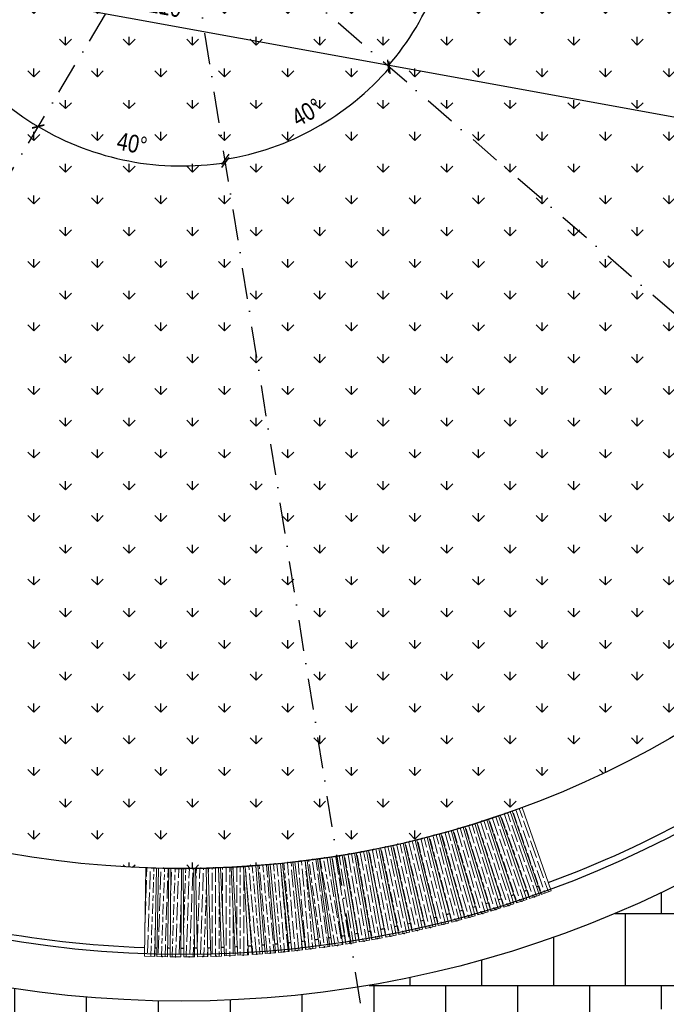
# Model space of a CAD drawing. Header units: millimetres. Extents: x 4078 to 6827, y 2233 to 4193.
# Tile 3 of 16: x 4859 to 5225, y 2834 to 3391. Entities that reach past the tile are written whole.
import ezdxf

# ---------------------------------------------------------------- set-up
doc = ezdxf.new("R2010")
doc.units = ezdxf.units.MM
doc.linetypes.add('Kropki i Kreski', pattern=[670.277762, 352.777767, -176.388884, 0, -141.111112])
doc.layers.add('OTK_L_2_Nr_Pióra__7', color=7, linetype='Continuous', lineweight=18)
doc.styles.add('Arial CE', font='arial.ttf', dxfattribs={"width": 0.8})
doc.dimstyles.new('Kon 50', dxfattribs={"dimscale": 5, "dimtxt": 2, "dimasz": 1, "dimexe": 1, "dimexo": 1, "dimgap": 1, "dimtad": 1, "dimdec": 0, "dimzin": 0, "dimtxsty": 'Arial CE', "dimblk": 'OBLIQUE', "dimcen": 0.09, "dimadec": 0, "dimazin": 0, "dimtfac": 1, "dimtdec": 0, "dimtofl": 0, "dimtmove": 0, "dimatfit": 3, "dimldrblk": 'OBLIQUE', "dimfxl": 0, "dimtolj": 1, "dimtzin": 0, "dimarcsym": 0})
pattern_1 = [(99.84705, (1713.494, 8826.85), (5.911607, 1.026112), [10, -2]), (99.84705, (1715.8066, 8825.2214), (5.911607, 1.026112), [6, -1.5, 3, -1.5]), (99.84705, (1718.29, 8822.6076), (5.911607, 1.026112), [10, -2])]
pattern_2 = [(95, (10748.0685, 7991.41), (5.977168, 0.5229345), [10, -2]), (95, (10750.235, 7989.5916), (5.977168, 0.5229345), [6, -1.5, 3, -1.5]), (95, (10752.489, 7986.7774), (5.977168, 0.5229345), [10, -2])]
pattern_3 = [(90, (10748.0685, 7991.41), (6, -4e-15), [10, -2]), (90, (10750.0685, 7989.41), (6, -4e-15), [6, -1.5, 3, -1.5]), (90, (10752.0685, 7986.41), (6, -4e-15), [10, -2])]
pattern_4 = [(88, (10748.0685, 7991.41), (5.996345, -0.209397), [10, -2]), (88, (10749.9974, 7989.341), (5.996345, -0.209397), [6, -1.5, 3, -1.5]), (88, (10751.8915, 7986.273), (5.996345, -0.209397), [10, -2])]

# ---------------------------------------------------------------- blocks, each defined once
blk = doc.blocks.new('_Oblique')
at = {"color": 0, "linetype": 'ByBlock', "lineweight": -2}
blk.add_line((-0.5, -0.5), (0.5, 0.5), dxfattribs=at)
blk = doc.blocks.new('*D3')
at = {"color": 0, "lineweight": -2}
for p, q in [((4393.4, 3503.23), (4389.82, 3483.56)), ((4390.71, 3488.47), (5482.76, 3290.02)), ((5485.44, 3304.78), (5481.86, 3285.1))]:
    blk.add_line(p, q, dxfattribs=at)
at = {"layer": 'Defpoints', "color": 0}
for p in [(4404.65, 3565.16), (5497.68, 3372.16), (5482.76, 3290.02)]:
    blk.add_point(p, dxfattribs=at)
at = {"color": 0, "lineweight": -2, "xscale": 5, "yscale": 5, "zscale": 5}
for p, rotation in [((4390.71, 3488.47), 169.7000486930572), ((5482.76, 3290.02), 349.7000486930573)]:
    blk.add_blockref('_Oblique', p, dxfattribs=dict(at, rotation=rotation))
at = {"color": 0, "insert": (4938.54, 3399.19), "char_height": 10, "attachment_point": 5, "rotation": 349.7, "style": 'Arial CE'}
blk.add_mtext('\\A1;1110', dxfattribs=at)
blk = doc.blocks.new('*D19')
at = {"color": 0, "lineweight": -2}
blk.add_arc((4950.7, 3465.93), 154.62, 319.1228, 359.1218, dxfattribs=at)
at = {"layer": 'Defpoints', "color": 0}
for p in [(4950.66, 3465.93), (4950.71, 3465.92), (5690.62, 3454.59), (5087.79, 3394.43), (5510.23, 2981.63)]:
    blk.add_point(p, dxfattribs=at)
at = {"color": 0, "lineweight": -2, "xscale": 5, "yscale": 5, "zscale": 5}
for p, rotation in [((5105.3, 3463.56), 89.12184090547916), ((5067.61, 3364.74), 229.1227659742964)]:
    blk.add_blockref('_Oblique', p, dxfattribs=dict(at, rotation=rotation))
at = {"color": 0, "insert": (5085.72, 3414.43), "char_height": 10, "attachment_point": 5, "rotation": 69.1223, "style": 'Arial CE'}
blk.add_mtext('\\A1;40°', dxfattribs=at)
blk = doc.blocks.new('*D21')
at = {"color": 0, "lineweight": -2}
blk.add_arc((4950.69, 3465.94), 158.37, 159.124, 199.1252, dxfattribs=at)
at = {"layer": 'Defpoints', "color": 0}
for p in [(4259.29, 3729.63), (4793.69, 3486.73), (4950.66, 3465.93), (4950.72, 3465.93), (4251.54, 3223.49)]:
    blk.add_point(p, dxfattribs=at)
at = {"color": 0, "lineweight": -2, "xscale": 5, "yscale": 5, "zscale": 5}
for p, rotation in [((4802.71, 3522.37), 69.12401022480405), ((4801.06, 3414.05), 289.1252314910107)]:
    blk.add_blockref('_Oblique', p, dxfattribs=dict(at, rotation=rotation))
at = {"color": 0, "insert": (4782.23, 3468.51), "char_height": 10, "attachment_point": 5, "rotation": 89.1246, "style": 'Arial CE'}
blk.add_mtext('\\A1;40°', dxfattribs=at)
blk = doc.blocks.new('*D22')
at = {"color": 0, "lineweight": -2}
blk.add_arc((4950.75, 3465.96), 157.82, 199.1252, 239.1209, dxfattribs=at)
at = {"layer": 'Defpoints', "color": 0}
for p in [(4950.66, 3465.93), (4950.72, 3465.91), (4817.59, 3381.27), (4251.54, 3223.49), (4570.93, 2830.8)]:
    blk.add_point(p, dxfattribs=at)
at = {"color": 0, "lineweight": -2, "xscale": 5, "yscale": 5, "zscale": 5}
for p, rotation in [((4801.65, 3414.26), 109.1252314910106), ((4869.76, 3330.52), 329.1208565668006)]:
    blk.add_blockref('_Oblique', p, dxfattribs=dict(at, rotation=rotation))
at = {"color": 0, "insert": (4836.16, 3372.76), "char_height": 10, "attachment_point": 5, "rotation": 309.123, "style": 'Arial CE'}
blk.add_mtext('\\A1;40°', dxfattribs=at)
blk = doc.blocks.new('*D23')
at = {"color": 0, "lineweight": -2}
blk.add_arc((4950.72, 3465.91), 157.66, 239.1209, 279.1215, dxfattribs=at)
at = {"layer": 'Defpoints', "color": 0}
for p in [(4950.72, 3465.93), (4950.72, 3465.91), (4903.19, 3315.58), (4570.93, 2830.8), (5068.03, 2735.28)]:
    blk.add_point(p, dxfattribs=at)
at = {"color": 0, "lineweight": -2, "xscale": 5, "yscale": 5, "zscale": 5}
for p, rotation in [((4869.8, 3330.6), 149.1208565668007), ((4975.71, 3310.24), 9.121519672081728)]:
    blk.add_blockref('_Oblique', p, dxfattribs=dict(at, rotation=rotation))
at = {"color": 0, "insert": (4922.87, 3321), "char_height": 10, "attachment_point": 5, "rotation": 349.1212, "style": 'Arial CE'}
blk.add_mtext('\\A1;40°', dxfattribs=at)
blk = doc.blocks.new('*D24')
at = {"color": 0, "lineweight": -2}
blk.add_arc((4950.72, 3465.91), 155.85, 279.1215, 319.1228, dxfattribs=at)
at = {"layer": 'Defpoints', "color": 0}
for p in [(4950.71, 3465.92), (4950.72, 3465.93), (5010.25, 3321.87), (5510.23, 2981.63), (5068.03, 2735.28)]:
    blk.add_point(p, dxfattribs=at)
at = {"color": 0, "lineweight": -2, "xscale": 5, "yscale": 5, "zscale": 5}
for p, rotation in [((5068.56, 3363.91), 49.12276597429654), ((4975.43, 3312.03), 189.1215196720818)]:
    blk.add_blockref('_Oblique', p, dxfattribs=dict(at, rotation=rotation))
at = {"color": 0, "insert": (5021.65, 3338.59), "char_height": 10, "attachment_point": 5, "rotation": 29.1221, "style": 'Arial CE'}
blk.add_mtext('\\A1;40°', dxfattribs=at)

msp = doc.modelspace()

# ---------------------------------------------------------------- hatches: boundary and pattern name
h = msp.add_hatch()
h.set_pattern_fill('AR-B88', color=252, scale=0.2)
h.paths.add_polyline_path([(4260.71, 3465.92, 1), (5640.71, 3465.92, 1)])
h.paths.add_polyline_path([(5580.71, 3465.92, -1), (4320.71, 3465.92, -1)], flags=16)
h.paths.add_polyline_path([(5481.42, 3756.3), (5437.68, 3732.08), (5434.77, 3737.33), (5478.52, 3761.55)], flags=0)
h.paths.add_polyline_path([(5505.71, 3465.92, -0.051339), (5494.02, 3352.85, 0.095216), (5497.23, 3562.3, 0.915914), (4395.71, 3465.92, 1), (5505.71, 3465.92, 0.043667), (5497.23, 3562.3, -0.095216), (5494.02, 3352.85, -0.901966), (4395.71, 3465.92, -1)], flags=0)
h.paths.add_polyline_path([(5000.71, 3465.92, -1), (4900.71, 3465.92, -1)], flags=0)
h.paths.add_polyline_path([(4995.71, 3465.92, -1), (4905.71, 3465.92, -1)], flags=0)
at = {"linetype": 'Continuous'}
h = msp.add_hatch(dxfattribs=at)
h.set_pattern_fill('GRASS', color=74, style=0)
h.paths.add_polyline_path([(4395.71, 3465.92, 1), (5505.71, 3465.92, 1)])
edge = h.paths.add_edge_path(flags=0)
edge.add_arc((4950.71, 3465.92), 50, 0, 180)
edge.add_arc((4950.71, 3465.92), 50, 180, 360)
at = {"lineweight": 15}
h = msp.add_hatch(dxfattribs=at)
h.set_pattern_fill('GOST_WOOD', color=35, angle=378.5496)
h.set_pattern_definition([(108.54958, (939.638, 8275.3264), (5.6882924, 1.908751), [10, -2]), (108.54958, (942.1703, 8274.0666), (5.6882924, 1.908751), [6, -1.5, 3, -1.5]), (108.54958, (945.021, 8271.8587), (5.6882924, 1.908751), [10, -2])])
h.paths.add_polyline_path([(5140.33, 2891.44), (5146.02, 2893.35), (5130.11, 2940.75), (5124.42, 2938.85)])
h = msp.add_hatch(dxfattribs=at)
h.set_pattern_fill('GOST_WOOD', color=35, angle=379.2748)
h.set_pattern_definition([(109.27479, (879.0873, 8224.173), (5.6636777, 1.9805945), [10, -2]), (109.27479, (881.6354, 8222.9455), (5.6636777, 1.9805945), [6, -1.5, 3, -1.5]), (109.27479, (884.5136, 8220.774), (5.6636777, 1.9805945), [10, -2])])
h.paths.add_polyline_path([(5147.59, 2893.89), (5153.25, 2895.87), (5136.74, 2943.07), (5131.08, 2941.09)])
h = msp.add_hatch(dxfattribs=at)
h.set_pattern_fill('GOST_WOOD', color=35, angle=379.2748)
h.set_pattern_definition([(109.27479, (885.7035, 8226.534), (5.6636777, 1.9805945), [10, -2]), (109.27479, (888.2516, 8225.306), (5.6636777, 1.9805945), [6, -1.5, 3, -1.5]), (109.27479, (891.13, 8223.1346), (5.6636777, 1.9805945), [10, -2])])
h.paths.add_polyline_path([(5154.2, 2896.25), (5159.87, 2898.23), (5143.36, 2945.43), (5137.7, 2943.45)])
h = msp.add_hatch(dxfattribs=at)
h.set_pattern_fill('GOST_WOOD', color=35, angle=377.0992)
h.set_pattern_definition([(107.09916, (1062.657, 8375.3134), (5.734784, 1.7641576), [10, -2]), (107.09916, (1065.157, 8373.99), (5.734784, 1.7641576), [6, -1.5, 3, -1.5]), (107.09916, (1067.9506, 8371.7105), (5.734784, 1.7641576), [10, -2])])
h.paths.add_polyline_path([(5125.73, 2886.83), (5131.46, 2888.59), (5116.76, 2936.38), (5111.03, 2934.62)])
h = msp.add_hatch(dxfattribs=at)
h.set_pattern_fill('GOST_WOOD', color=35, angle=377.8244)
h.set_pattern_definition([(107.82437, (1000.831, 8325.709), (5.711996, 1.8366013), [10, -2]), (107.82437, (1003.3474, 8324.4174), (5.711996, 1.8366013), [6, -1.5, 3, -1.5]), (107.82437, (1006.17, 8322.1736), (5.711996, 1.8366013), [10, -2])])
h.paths.add_polyline_path([(5133.04, 2889.09), (5138.75, 2890.93), (5123.45, 2938.53), (5117.74, 2936.69)])
h = msp.add_hatch(dxfattribs=at)
h.set_pattern_fill('GOST_WOOD', color=35, angle=374.9235)
h.set_pattern_definition([(104.92353, (1251.8326, 8519.376), (5.7976225, 1.5451774), [10, -2]), (104.92353, (1254.28, 8517.9584), (5.7976225, 1.5451774), [6, -1.5, 3, -1.5]), (104.92353, (1256.9853, 8515.5746), (5.7976225, 1.5451774), [10, -2])])
h.paths.add_polyline_path([(5103.61, 2880.6), (5109.41, 2882.15), (5096.54, 2930.46), (5090.74, 2928.91)])
h = msp.add_hatch(dxfattribs=at)
h.set_pattern_fill('GOST_WOOD', color=35, angle=375.6487)
h.set_pattern_definition([(105.64874, (1188.168, 8472.1545), (5.777601, 1.618434), [10, -2]), (105.64874, (1190.6333, 8470.768), (5.777601, 1.618434), [6, -1.5, 3, -1.5]), (105.64874, (1193.3684, 8468.419), (5.777601, 1.618434), [10, -2])])
h.paths.add_polyline_path([(5111.01, 2882.58), (5116.79, 2884.2), (5103.3, 2932.35), (5097.52, 2930.73)])
h = msp.add_hatch(dxfattribs=at)
h.set_pattern_fill('GOST_WOOD', color=35, angle=376.3739)
h.set_pattern_definition([(106.37395, (1125.106, 8424.131), (5.7566536, 1.6914313), [10, -2]), (106.37395, (1127.589, 8422.776), (5.7566536, 1.6914313), [6, -1.5, 3, -1.5]), (106.37395, (1130.3535, 8420.4615), (5.7566536, 1.6914313), [10, -2])])
h.paths.add_polyline_path([(5118.38, 2884.66), (5124.14, 2886.35), (5110.04, 2934.32), (5104.29, 2932.63)])
h = msp.add_hatch(dxfattribs=at)
h.set_pattern_fill('GOST_WOOD', color=35, angle=372.0227)
h.set_pattern_definition([(102.02268, (1512.3133, 8700.092), (5.8683913, 1.2497935), [10, -2]), (102.02268, (1514.686, 8698.552), (5.8683913, 1.2497935), [6, -1.5, 3, -1.5]), (102.02268, (1517.267, 8696.0346), (5.8683913, 1.2497935), [10, -2])])
h.paths.add_polyline_path([(5073.79, 2873.61), (5079.66, 2874.86), (5069.25, 2923.77), (5063.38, 2922.52)])
h = msp.add_hatch(dxfattribs=at)
h.set_pattern_fill('GOST_WOOD', color=35, angle=372.7479)
h.set_pattern_definition([(102.74789, (1446.3405, 8656.153), (5.8521026, 1.3239695), [10, -2]), (102.74789, (1448.7326, 8654.6434), (5.8521026, 1.3239695), [6, -1.5, 3, -1.5]), (102.74789, (1451.345, 8652.159), (5.8521026, 1.3239695), [10, -2])])
h.paths.add_polyline_path([(5081.28, 2875.22), (5087.13, 2876.54), (5076.1, 2925.31), (5070.25, 2923.99)])
h = msp.add_hatch(dxfattribs=at)
h.set_pattern_fill('GOST_WOOD', color=35, angle=373.4731)
h.set_pattern_definition([(103.4731, (1380.929, 8611.3824), (5.8348764, 1.3979334), [10, -2]), (103.4731, (1383.34, 8609.9034), (5.8348764, 1.3979334), [6, -1.5, 3, -1.5]), (103.4731, (1385.984, 8607.452), (5.8348764, 1.3979334), [10, -2])])
h.paths.add_polyline_path([(5088.75, 2876.92), (5094.58, 2878.32), (5082.93, 2926.94), (5077.1, 2925.54)])
h = msp.add_hatch(dxfattribs=at)
h.set_pattern_fill('GOST_WOOD', color=35, angle=373.8279)
h.set_pattern_definition([(103.82789, (1352.618, 8590.048), (5.8261083, 1.434037), [10, -2]), (103.82789, (1355.038, 8588.584), (5.8261083, 1.434037), [6, -1.5, 3, -1.5]), (103.82789, (1357.697, 8586.149), (5.8261083, 1.434037), [10, -2])])
h.paths.add_polyline_path([(5095.87, 2878.65), (5101.7, 2880.09), (5089.75, 2928.64), (5083.92, 2927.2)])
h = msp.add_hatch(dxfattribs=at)
h.set_pattern_fill('GOST_WOOD', color=35, angle=369.1219)
h.set_pattern_definition([(99.12185, (1781.605, 8867.393), (5.9241205, 0.9512077), [10, -2]), (99.12185, (1783.8966, 8865.7356), (5.9241205, 0.9512077), [6, -1.5, 3, -1.5]), (99.12185, (1786.347, 8863.0906), (5.9241205, 0.9512077), [10, -2])])
h.paths.add_polyline_path([(5043.66, 2868.14), (5049.58, 2869.09), (5041.66, 2918.46), (5035.73, 2917.51)])
h = msp.add_hatch(dxfattribs=at)
h.set_pattern_fill('GOST_WOOD', color=35, angle=369.8471)
h.set_pattern_definition(pattern_1)
h.paths.add_polyline_path([(5051.22, 2869.37), (5057.13, 2870.39), (5048.58, 2919.66), (5042.67, 2918.63)])
h = msp.add_hatch(dxfattribs=at)
h.set_pattern_fill('GOST_WOOD', color=35, angle=370.2175)
h.set_pattern_definition([(100.21748, (1682.2834, 8806.429), (5.9048493, 1.0643095), [10, -2]), (100.21748, (1684.6065, 8804.8156), (5.9048493, 1.0643095), [6, -1.5, 3, -1.5]), (100.21748, (1687.107, 8802.218), (5.9048493, 1.0643095), [10, -2])])
h.paths.add_polyline_path([(5058.45, 2870.65), (5064.36, 2871.71), (5055.49, 2920.92), (5049.58, 2919.86)])
h = msp.add_hatch(dxfattribs=at)
h.set_pattern_fill('GOST_WOOD', color=35, angle=371.2975)
h.set_pattern_definition([(101.29747, (1578.837, 8743.192), (5.88374, 1.1754173), [10, -2]), (101.29747, (1581.19, 8741.623), (5.88374, 1.1754173), [6, -1.5, 3, -1.5]), (101.29747, (1583.739, 8739.0727), (5.88374, 1.1754173), [10, -2])])
h.paths.add_polyline_path([(5066.29, 2872.1), (5072.17, 2873.28), (5062.38, 2922.31), (5056.49, 2921.13)])
h = msp.add_hatch(dxfattribs=at)
h.set_pattern_fill('GOST_WOOD', color=35, angle=365)
h.set_pattern_definition(pattern_2)
h.paths.add_polyline_path([(4996.7, 2862.73), (4990.72, 2862.27), (4986.87, 2912.12), (4992.85, 2912.58)])
h = msp.add_hatch(dxfattribs=at)
h.set_pattern_fill('GOST_WOOD', color=35, angle=365)
h.set_pattern_definition(pattern_2)
h.paths.add_polyline_path([(5004.01, 2863.31), (4998.03, 2862.81), (4993.88, 2912.64), (4999.85, 2913.14)])
h = msp.add_hatch(dxfattribs=at)
h.set_pattern_fill('GOST_WOOD', color=35, angle=365)
h.set_pattern_definition(pattern_2)
h.paths.add_polyline_path([(5011.64, 2864.03), (5005.66, 2863.46), (5000.88, 2913.23), (5006.85, 2913.81)])
h = msp.add_hatch(dxfattribs=at)
h.set_pattern_fill('GOST_WOOD', color=35, angle=365)
h.set_pattern_definition(pattern_2)
h.paths.add_polyline_path([(5019.25, 2864.85), (5013.29, 2864.2), (5007.87, 2913.91), (5013.83, 2914.56)])
h = msp.add_hatch(dxfattribs=at)
h.set_pattern_fill('GOST_WOOD', color=35, angle=365)
h.set_pattern_definition(pattern_2)
h.paths.add_polyline_path([(5026.85, 2865.77), (5020.9, 2865.04), (5014.85, 2914.68), (5020.81, 2915.4)])
h = msp.add_hatch(dxfattribs=at)
h.set_pattern_fill('GOST_WOOD', color=35, angle=368)
h.set_pattern_definition([(98, (10748.0685, 7991.41), (5.9416084, 0.8350386), [10, -2]), (98, (10750.3273, 7989.7075), (5.9416084, 0.8350386), [6, -1.5, 3, -1.5]), (98, (10752.7254, 7987.015), (5.9416084, 0.8350386), [10, -2])])
h.paths.add_polyline_path([(5034.75, 2866.84), (5028.81, 2866), (5021.83, 2915.51), (5027.77, 2916.35)])
h = msp.add_hatch(dxfattribs=at)
h.set_pattern_fill('GOST_WOOD', color=35, angle=369.8471)
h.set_pattern_definition(pattern_1)
h.paths.add_polyline_path([(5042.02, 2867.89), (5036.09, 2867.01), (5028.78, 2916.48), (5034.72, 2917.35)])
h = msp.add_hatch(dxfattribs=at)
h.set_pattern_fill('GOST_WOOD', color=35, angle=358)
h.set_pattern_definition(pattern_4)
h.paths.add_polyline_path([(4935.8, 2861.18), (4929.8, 2861.29), (4930.7, 2911.28), (4936.7, 2911.17)])
h = msp.add_hatch(dxfattribs=at)
h.set_pattern_fill('GOST_WOOD', color=35, angle=358)
h.set_pattern_definition(pattern_4)
h.paths.add_polyline_path([(4942.82, 2861.01), (4936.82, 2861.12), (4937.72, 2911.11), (4943.72, 2911)])
h = msp.add_hatch(dxfattribs=at)
h.set_pattern_fill('GOST_WOOD', color=35, angle=358)
h.set_pattern_definition(pattern_4)
h.paths.add_polyline_path([(4950.48, 2860.96), (4944.48, 2860.99), (4944.74, 2910.99), (4950.74, 2910.96)])
h = msp.add_hatch(dxfattribs=at)
h.set_pattern_fill('GOST_WOOD', color=35, angle=358)
h.set_pattern_definition(pattern_4)
h.paths.add_polyline_path([(4958.14, 2861), (4952.14, 2860.96), (4951.77, 2910.96), (4957.77, 2911)])
h = msp.add_hatch(dxfattribs=at)
h.set_pattern_fill('GOST_WOOD', color=35, angle=358)
h.set_pattern_definition(pattern_4)
h.paths.add_polyline_path([(4965.79, 2861.15), (4959.79, 2861.03), (4958.79, 2911.02), (4964.79, 2911.14)])
h = msp.add_hatch(dxfattribs=at)
h.set_pattern_fill('GOST_WOOD', color=35, angle=360)
h.set_pattern_definition(pattern_3)
h.paths.add_polyline_path([(4973.45, 2861.39), (4967.45, 2861.19), (4965.82, 2911.16), (4971.81, 2911.36)])
h = msp.add_hatch(dxfattribs=at)
h.set_pattern_fill('GOST_WOOD', color=35, angle=360)
h.set_pattern_definition(pattern_3)
h.paths.add_polyline_path([(4981.1, 2861.72), (4975.1, 2861.45), (4972.84, 2911.4), (4978.83, 2911.67)])
h = msp.add_hatch(dxfattribs=at)
h.set_pattern_fill('GOST_WOOD', color=35, angle=360)
h.set_pattern_definition(pattern_3)
h.paths.add_polyline_path([(4988.74, 2862.16), (4982.75, 2861.81), (4979.86, 2911.72), (4985.85, 2912.07)])

# ---------------------------------------------------------------- linework, layer by layer
at = {"color": 6, "linetype": 'Kropki i Kreski', "ltscale": 0.05}
for p, q in [((4570.93, 2830.8), (4950.72, 3465.91)), ((5510.23, 2981.63), (4950.71, 3465.92)), ((5068.03, 2735.28), (4950.72, 3465.93))]:
    msp.add_line(p, q, dxfattribs=at)
at = {"color": 252}
msp.add_circle((4950.71, 3465.92), 630, dxfattribs=at)
msp.add_circle((4951.91, 3463.75), 601.47)
at = {"color": 2}
msp.add_circle((4950.71, 3465.92), 555, dxfattribs=at)
for centre, radius, start, end in [((4950.71, 3465.92), 600, 290.23372, 308.01165), ((4950.71, 3465.97), 555, 268.2437, 290), ((4950.71, 3465.92), 600, 250.23372, 268.01165), ((4950.71, 3465.92), 600, 288.11235, 288.26465), ((4950.71, 3465.92), 600, 288.83761, 288.98991), ((4950.71, 3465.92), 600, 289.56287, 289.66072), ((4950.71, 3465.92), 600, 286.66182, 286.81412), ((4950.71, 3465.92), 600, 287.38708, 287.53939), ((4950.71, 3465.92), 600, 284.45823, 284.63833), ((4950.71, 3465.92), 600, 285.21129, 285.3636), ((4950.71, 3465.92), 600, 285.93656, 286.08886), ((4950.71, 3465.92), 600, 282.31024, 282.46254), ((4950.71, 3465.92), 600, 283.0355, 283.18781), ((4950.71, 3465.92), 600, 283.76077, 283.88526), ((4950.71, 3465.92), 600, 279.40918, 279.56148), ((4950.71, 3465.92), 600, 280.13444, 280.26011), ((4950.71, 3465.92), 600, 280.83308, 281.01201), ((4950.71, 3465.92), 600, 281.58497, 281.73728), ((4950.71, 3465.92), 600, 275.05758, 275.20989), ((4950.71, 3465.92), 600, 275.78285, 275.93515), ((4950.71, 3465.92), 600, 276.50811, 276.66042), ((4950.71, 3465.92), 600, 277.23338, 277.41231), ((4950.71, 3465.92), 600, 277.98528, 278.11095), ((4950.71, 3465.92), 600, 278.68391, 278.83622), ((4950.71, 3465.92), 600, 268.58465, 268.68249), ((4950.71, 3465.92), 600, 269.25545, 269.40776), ((4950.71, 3465.92), 600, 269.98072, 270.13303), ((4950.71, 3465.92), 600, 270.70599, 270.85829), ((4950.71, 3465.92), 600, 271.43125, 271.58356), ((4950.71, 3465.92), 600, 272.15652, 272.30882), ((4950.71, 3465.92), 600, 272.88179, 273.03409), ((4950.71, 3465.92), 600, 273.60705, 273.78716), ((4950.71, 3465.92), 600, 274.36013, 274.48462)]:
    msp.add_arc(centre, radius, start, end, dxfattribs=at)
for p in [(5133.91, 2942.08), (5113.89, 2935.5), (5120.59, 2937.61), (5127.27, 2939.8), (5093.64, 2929.69), (5100.41, 2931.54), (5107.17, 2933.48), (5073.18, 2924.65), (5080.02, 2926.24), (5086.84, 2927.92), (5045.62, 2919.14), (5052.54, 2920.39), (5059.43, 2921.72), (5066.31, 2923.14), (4996.87, 2912.89), (5003.86, 2913.52), (5010.85, 2914.23), (5017.83, 2915.04), (5024.8, 2915.93), (5031.75, 2916.92), (5038.69, 2917.99), (4940.72, 2911.06), (4947.74, 2910.97), (4954.77, 2910.98), (4961.79, 2911.08), (4968.82, 2911.26), (4975.84, 2911.54), (4982.85, 2911.9), (4989.86, 2912.35), (5143.17, 2892.4), (5150.42, 2894.88), (5121.26, 2885.5), (5128.59, 2887.71), (5135.9, 2890.01), (5099.1, 2879.45), (5106.51, 2881.37), (5113.9, 2883.39), (5076.73, 2874.24), (5084.21, 2875.88), (5091.67, 2877.62), (5046.62, 2868.62), (5054.17, 2869.88), (5061.71, 2871.24), (5069.23, 2872.69), (4993.39, 2862.47), (5001.02, 2863.06), (5008.65, 2863.75), (5016.27, 2864.53), (5023.88, 2865.41), (5031.47, 2866.38), (5039.05, 2867.45), (4939.82, 2861.06), (4947.48, 2860.98), (4955.14, 2860.98), (4962.79, 2861.09), (4970.45, 2861.29), (4978.1, 2861.59), (4985.75, 2861.98)]:
    msp.add_point(p)
at = {"layer": 'OTK_L_2_Nr_Pióra__7', "linetype": 'Continuous'}
for points in [[(5140.33, 2891.44), (5146.02, 2893.35), (5130.11, 2940.75), (5124.42, 2938.85)], [(5147.59, 2893.89), (5153.25, 2895.87), (5136.74, 2943.07), (5131.08, 2941.09)], [(5154.2, 2896.25), (5159.87, 2898.23), (5143.36, 2945.43), (5137.7, 2943.45)], [(5125.73, 2886.83), (5131.46, 2888.59), (5116.76, 2936.38), (5111.03, 2934.62)], [(5133.04, 2889.09), (5138.75, 2890.93), (5123.45, 2938.53), (5117.74, 2936.69)], [(5103.61, 2880.6), (5109.41, 2882.15), (5096.54, 2930.46), (5090.74, 2928.91)], [(5111.01, 2882.58), (5116.79, 2884.2), (5103.3, 2932.35), (5097.52, 2930.73)], [(5118.38, 2884.66), (5124.14, 2886.35), (5110.04, 2934.32), (5104.29, 2932.63)], [(5073.79, 2873.61), (5079.66, 2874.86), (5069.25, 2923.77), (5063.38, 2922.52)], [(5081.28, 2875.22), (5087.13, 2876.54), (5076.1, 2925.31), (5070.25, 2923.99)], [(5088.75, 2876.92), (5094.58, 2878.32), (5082.93, 2926.94), (5077.1, 2925.54)], [(5095.87, 2878.65), (5101.7, 2880.09), (5089.75, 2928.64), (5083.92, 2927.2)], [(5043.66, 2868.14), (5049.58, 2869.09), (5041.66, 2918.46), (5035.73, 2917.51)], [(5051.22, 2869.37), (5057.13, 2870.39), (5048.58, 2919.66), (5042.67, 2918.63)], [(5058.45, 2870.65), (5064.36, 2871.71), (5055.49, 2920.92), (5049.58, 2919.86)], [(5066.29, 2872.1), (5072.17, 2873.28), (5062.38, 2922.31), (5056.49, 2921.13)], [(4996.7, 2862.73), (4990.72, 2862.27), (4986.87, 2912.12), (4992.85, 2912.58)], [(5004.01, 2863.31), (4998.03, 2862.81), (4993.88, 2912.64), (4999.85, 2913.14)], [(5011.64, 2864.03), (5005.66, 2863.46), (5000.88, 2913.23), (5006.85, 2913.81)], [(5019.25, 2864.85), (5013.29, 2864.2), (5007.87, 2913.91), (5013.83, 2914.56)], [(5026.85, 2865.77), (5020.9, 2865.04), (5014.85, 2914.68), (5020.81, 2915.4)], [(5034.75, 2866.84), (5028.81, 2866), (5021.83, 2915.51), (5027.77, 2916.35)], [(5042.02, 2867.89), (5036.09, 2867.01), (5028.78, 2916.48), (5034.72, 2917.35)], [(4935.8, 2861.18), (4929.8, 2861.29), (4930.7, 2911.28), (4936.7, 2911.17)], [(4942.82, 2861.01), (4936.82, 2861.12), (4937.72, 2911.11), (4943.72, 2911)], [(4950.48, 2860.96), (4944.48, 2860.99), (4944.74, 2910.99), (4950.74, 2910.96)], [(4958.14, 2861), (4952.14, 2860.96), (4951.77, 2910.96), (4957.77, 2911)], [(4965.79, 2861.15), (4959.79, 2861.03), (4958.79, 2911.02), (4964.79, 2911.14)], [(4973.45, 2861.39), (4967.45, 2861.19), (4965.82, 2911.16), (4971.81, 2911.36)], [(4981.1, 2861.72), (4975.1, 2861.45), (4972.84, 2911.4), (4978.83, 2911.67)], [(4988.74, 2862.16), (4982.75, 2861.81), (4979.86, 2911.72), (4985.85, 2912.07)]]:
    msp.add_lwpolyline(points, close=True, dxfattribs=at)

# ---------------------------------------------------------------- dimensions: what is measured, and where the dimension line sits
for base, line1, line2, picture, middle in [((4793.69, 3486.73), ((4251.54, 3223.49), (4950.66, 3465.93)), ((4259.29, 3729.63), (4950.72, 3465.93)), '*D21', (4782.23, 3468.51)), ((4817.59, 3381.27), ((4570.93, 2830.8), (4950.72, 3465.91)), ((4251.54, 3223.49), (4950.66, 3465.93)), '*D22', (4836.16, 3372.76)), ((4903.19, 3315.58), ((5068.03, 2735.28), (4950.72, 3465.93)), ((4570.93, 2830.8), (4950.72, 3465.91)), '*D23', (4922.87, 3321)), ((5087.79, 3394.43), ((5510.23, 2981.63), (4950.71, 3465.92)), ((5690.62, 3454.59), (4950.66, 3465.93)), '*D19', (5085.72, 3414.43)), ((5010.25, 3321.87), ((5510.23, 2981.63), (4950.71, 3465.92)), ((5068.03, 2735.28), (4950.72, 3465.93)), '*D24', (5021.65, 3338.59))]:
    dim = msp.add_angular_dim_2l(base=base, line1=line1, line2=line2, dimstyle='Kon 50', override={"dimfxl": 2, "dimarcsym": 1})
    dim.commit()
    dim.dimension.update_dxf_attribs({"geometry": picture, "text_midpoint": middle})
dim = msp.add_linear_dim(base=(5482.76, 3290.02), p1=(4404.65, 3565.16), p2=(5497.68, 3372.16), angle=349.7, dimstyle='Kon 50')
dim.commit()
dim.dimension.update_dxf_attribs({"geometry": '*D3', "text_midpoint": (4938.54, 3399.19)})

doc.saveas('drawing.dxf')
